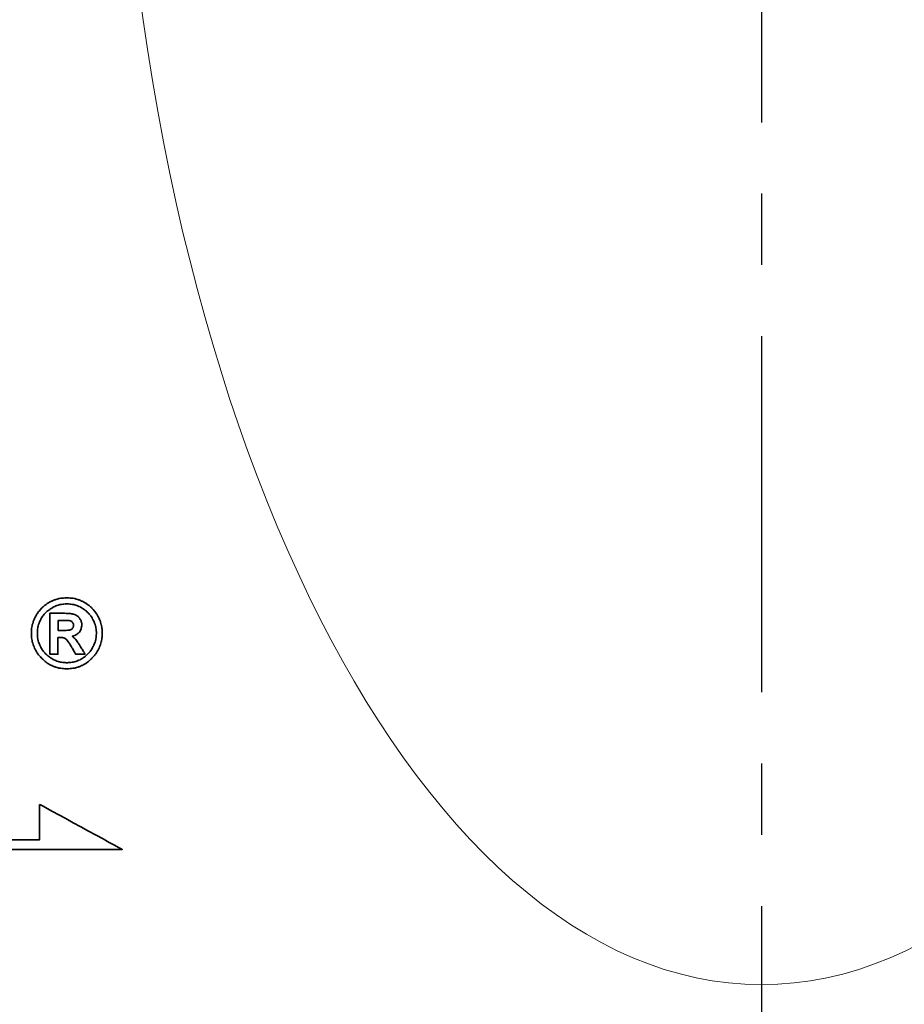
# Model space of a CAD drawing. Header units: millimetres. Extents: x -24 to 264, y 297 to 404.
# Tile 45 of 48: x 214.85 to 222.73, y 329.5 to 338.27. Entities that reach past the tile are written whole.
import ezdxf

# ---------------------------------------------------------------- set-up
doc = ezdxf.new("R2010")
doc.units = ezdxf.units.MM
doc.linetypes.add('CENTER', pattern=[10.16, 6.35, -1.27, 1.27, -1.27])
for name, color, linetype in [('CL', 1, 'CENTER'), ('DIM', 4, 'Continuous'), ('layer 1', 7, 'Continuous'), ('OUT', 3, 'Continuous')]:
    doc.layers.add(name, color=color, linetype=linetype)

# ---------------------------------------------------------------- blocks, each defined once
blk = doc.blocks.new('TBI MOTION logo(完整正式版)')
at = {"layer": 'layer 1', "color": 22, "lineweight": 35}
for points, knots in [([(81.20634, 4.98624), (81.20634, 4.98624), (81.18649, 5.32862), (81.18649, 5.32862), (81.18649, 5.32862), (81.18649, 5.32862), (81.13886, 5.66206), (81.13886, 5.66206), (81.13886, 5.66206), (81.13886, 5.66206), (81.04359, 5.97764), (81.04359, 5.97764), (81.04359, 5.97764), (81.04359, 5.97764), (80.91061, 6.29124), (80.91061, 6.29124), (80.91061, 6.29124), (80.91061, 6.29124), (80.75778, 6.58697), (80.75778, 6.58697), (80.75778, 6.58697), (80.75778, 6.58697), (80.5593, 6.85294), (80.5593, 6.85294), (80.5593, 6.85294), (80.5593, 6.85294), (80.33105, 7.1189), (80.33105, 7.1189), (80.33105, 7.1189), (80.33105, 7.1189), (80.09287, 7.33921), (80.09287, 7.33921), (80.09287, 7.33921), (80.09287, 7.33921), (79.815, 7.51982), (79.815, 7.51982), (79.815, 7.51982), (79.815, 7.51982), (79.51133, 7.69051), (79.51133, 7.69051), (79.51133, 7.69051), (79.51133, 7.69051), (79.19773, 7.8235), (79.19773, 7.8235), (79.19773, 7.8235), (79.19773, 7.8235), (78.88215, 7.91877), (78.88215, 7.91877), (78.88215, 7.91877), (78.88215, 7.91877), (78.54871, 7.95846), (78.54871, 7.95846), (78.54871, 7.95846), (78.54871, 7.95846), (78.21526, 7.98625), (78.21526, 7.98625), (78.21526, 7.98625), (78.21526, 7.98625), (77.87388, 7.95846), (77.87388, 7.95846), (77.87388, 7.95846), (77.87388, 7.95846), (77.54044, 7.91877), (77.54044, 7.91877), (77.54044, 7.91877), (77.54044, 7.91877), (77.22485, 7.8235), (77.22485, 7.8235), (77.22485, 7.8235), (77.22485, 7.8235), (76.91027, 7.69051), (76.91027, 7.69051), (76.91027, 7.69051), (76.91027, 7.69051), (76.6056, 7.51982), (76.6056, 7.51982), (76.6056, 7.51982), (76.6056, 7.51982), (76.32972, 7.33921), (76.32972, 7.33921), (76.32972, 7.33921), (76.32972, 7.33921), (76.09154, 7.1189), (76.09154, 7.1189), (76.09154, 7.1189), (76.09154, 7.1189), (75.86329, 6.85294), (75.86329, 6.85294), (75.86329, 6.85294), (75.86329, 6.85294), (75.66382, 6.58697), (75.66382, 6.58697), (75.66382, 6.58697), (75.66382, 6.58697), (75.51099, 6.29124), (75.51099, 6.29124), (75.51099, 6.29124), (75.51099, 6.29124), (75.37702, 5.97764), (75.37702, 5.97764), (75.37702, 5.97764), (75.37702, 5.97764), (75.28175, 5.66206), (75.28175, 5.66206), (75.28175, 5.66206), (75.28175, 5.66206), (75.23411, 5.32862), (75.23411, 5.32862), (75.23411, 5.32862), (75.23411, 5.32862), (75.21625, 4.98624), (75.21625, 4.98624), (75.21625, 4.98624), (75.21625, 4.98624), (75.23411, 4.6528), (75.23411, 4.6528), (75.23411, 4.6528), (75.23411, 4.6528), (75.28175, 4.32035), (75.28175, 4.32035), (75.28175, 4.32035), (75.28175, 4.32035), (75.37702, 3.99583), (75.37702, 3.99583), (75.37702, 3.99583), (75.37702, 3.99583), (75.51099, 3.68224), (75.51099, 3.68224), (75.51099, 3.68224), (75.51099, 3.68224), (75.66382, 3.38749), (75.66382, 3.38749), (75.66382, 3.38749), (75.66382, 3.38749), (75.86329, 3.10963), (75.86329, 3.10963), (75.86329, 3.10963), (75.86329, 3.10963), (76.09154, 2.87145), (76.09154, 2.87145), (76.09154, 2.87145), (76.09154, 2.87145), (76.32972, 2.6432), (76.32972, 2.6432), (76.32972, 2.6432), (76.32972, 2.6432), (76.6056, 2.43381), (76.6056, 2.43381), (76.6056, 2.43381), (76.6056, 2.43381), (76.91027, 2.27205), (76.91027, 2.27205), (76.91027, 2.27205), (76.91027, 2.27205), (77.22485, 2.13906), (77.22485, 2.13906), (77.22485, 2.13906), (77.22485, 2.13906), (77.54044, 2.0438), (77.54044, 2.0438), (77.54044, 2.0438), (77.54044, 2.0438), (77.87388, 1.99616), (77.87388, 1.99616), (77.87388, 1.99616), (77.87388, 1.99616), (78.21526, 1.97631), (78.21526, 1.97631), (78.21526, 1.97631), (78.21526, 1.97631), (78.54871, 1.99616), (78.54871, 1.99616), (78.54871, 1.99616), (78.54871, 1.99616), (78.88215, 2.0438), (78.88215, 2.0438), (78.88215, 2.0438), (78.88215, 2.0438), (79.19773, 2.13906), (79.19773, 2.13906), (79.19773, 2.13906), (79.19773, 2.13906), (79.51133, 2.27205), (79.51133, 2.27205), (79.51133, 2.27205), (79.51133, 2.27205), (79.815, 2.43381), (79.815, 2.43381), (79.815, 2.43381), (79.815, 2.43381), (80.09287, 2.6432), (80.09287, 2.6432), (80.09287, 2.6432), (80.09287, 2.6432), (80.33105, 2.87145), (80.33105, 2.87145), (80.33105, 2.87145), (80.33105, 2.87145), (80.5593, 3.10963), (80.5593, 3.10963), (80.5593, 3.10963), (80.5593, 3.10963), (80.75778, 3.38749), (80.75778, 3.38749), (80.75778, 3.38749), (80.75778, 3.38749), (80.91061, 3.68224), (80.91061, 3.68224), (80.91061, 3.68224), (80.91061, 3.68224), (81.04359, 3.99583), (81.04359, 3.99583), (81.04359, 3.99583), (81.04359, 3.99583), (81.13886, 4.32035), (81.13886, 4.32035), (81.13886, 4.32035), (81.13886, 4.32035), (81.18649, 4.6528), (81.18649, 4.6528), (81.18649, 4.6528), (81.18649, 4.6528), (81.20634, 4.98624), (81.20634, 4.98624)], [0, 0, 0, 0, 0.01785714, 0.01785714, 0.01785714, 0.01785715, 0.03571429, 0.03571429, 0.03571429, 0.0357143, 0.05357143, 0.05357143, 0.05357143, 0.05357144, 0.07142857, 0.07142857, 0.07142857, 0.07142858, 0.08928571, 0.08928571, 0.08928571, 0.08928572, 0.10714286, 0.10714286, 0.10714286, 0.10714287, 0.125, 0.125, 0.125, 0.12500001, 0.14285714, 0.14285714, 0.14285714, 0.14285715, 0.16071429, 0.16071429, 0.16071429, 0.1607143, 0.17857143, 0.17857143, 0.17857143, 0.17857144, 0.19642857, 0.19642857, 0.19642857, 0.19642858, 0.21428571, 0.21428571, 0.21428571, 0.21428572, 0.23214286, 0.23214286, 0.23214286, 0.23214287, 0.25, 0.25, 0.25, 0.25000001, 0.26785714, 0.26785714, 0.26785714, 0.26785715, 0.28571429, 0.28571429, 0.28571429, 0.2857143, 0.30357143, 0.30357143, 0.30357143, 0.30357144, 0.32142857, 0.32142857, 0.32142857, 0.32142858, 0.33928571, 0.33928571, 0.33928571, 0.33928572, 0.35714286, 0.35714286, 0.35714286, 0.35714287, 0.375, 0.375, 0.375, 0.37500001, 0.39285714, 0.39285714, 0.39285714, 0.39285715, 0.41071429, 0.41071429, 0.41071429, 0.4107143, 0.42857143, 0.42857143, 0.42857143, 0.42857144, 0.44642857, 0.44642857, 0.44642857, 0.44642858, 0.46428571, 0.46428571, 0.46428571, 0.46428572, 0.48214286, 0.48214286, 0.48214286, 0.48214287, 0.5, 0.5, 0.5, 0.50000001, 0.51785714, 0.51785714, 0.51785714, 0.51785715, 0.53571429, 0.53571429, 0.53571429, 0.5357143, 0.55357143, 0.55357143, 0.55357143, 0.55357144, 0.57142857, 0.57142857, 0.57142857, 0.57142858, 0.58928571, 0.58928571, 0.58928571, 0.58928572, 0.60714286, 0.60714286, 0.60714286, 0.60714287, 0.625, 0.625, 0.625, 0.62500001, 0.64285714, 0.64285714, 0.64285714, 0.64285715, 0.66071429, 0.66071429, 0.66071429, 0.6607143, 0.67857143, 0.67857143, 0.67857143, 0.67857144, 0.69642857, 0.69642857, 0.69642857, 0.69642858, 0.71428571, 0.71428571, 0.71428571, 0.71428572, 0.73214286, 0.73214286, 0.73214286, 0.73214287, 0.75, 0.75, 0.75, 0.75000001, 0.76785714, 0.76785714, 0.76785714, 0.76785715, 0.78571429, 0.78571429, 0.78571429, 0.7857143, 0.80357143, 0.80357143, 0.80357143, 0.80357144, 0.82142857, 0.82142857, 0.82142857, 0.82142858, 0.83928571, 0.83928571, 0.83928571, 0.83928572, 0.85714286, 0.85714286, 0.85714286, 0.85714287, 0.875, 0.875, 0.875, 0.87500001, 0.89285714, 0.89285714, 0.89285714, 0.89285715, 0.91071429, 0.91071429, 0.91071429, 0.9107143, 0.92857143, 0.92857143, 0.92857143, 0.92857144, 0.94642857, 0.94642857, 0.94642857, 0.94642858, 0.96428571, 0.96428571, 0.96428571, 0.96428572, 0.98214286, 0.98214286, 0.98214286, 0.98214287, 1, 1, 1, 1]), ([(80.71014, 4.98624), (80.71014, 4.98624), (80.69129, 5.29091), (80.69129, 5.29091), (80.69129, 5.29091), (80.69129, 5.29091), (80.64464, 5.57672), (80.64464, 5.57672), (80.64464, 5.57672), (80.64464, 5.57672), (80.54937, 5.87245), (80.54937, 5.87245), (80.54937, 5.87245), (80.54937, 5.87245), (80.41639, 6.14833), (80.41639, 6.14833), (80.41639, 6.14833), (80.41639, 6.14833), (80.27349, 6.41429), (80.27349, 6.41429), (80.27349, 6.41429), (80.27349, 6.41429), (80.08295, 6.64255), (80.08295, 6.64255), (80.08295, 6.64255), (80.08295, 6.64255), (79.86264, 6.84301), (79.86264, 6.84301), (79.86264, 6.84301), (79.86264, 6.84301), (79.63439, 7.03355), (79.63439, 7.03355), (79.63439, 7.03355), (79.63439, 7.03355), (79.37835, 7.1963), (79.37835, 7.1963), (79.37835, 7.1963), (79.37835, 7.1963), (79.10246, 7.30944), (79.10246, 7.30944), (79.10246, 7.30944), (79.10246, 7.30944), (78.81665, 7.40471), (78.81665, 7.40471), (78.81665, 7.40471), (78.81665, 7.40471), (78.511, 7.45234), (78.511, 7.45234), (78.511, 7.45234), (78.511, 7.45234), (78.21526, 7.47219), (78.21526, 7.47219), (78.21526, 7.47219), (78.21526, 7.47219), (77.9106, 7.45234), (77.9106, 7.45234), (77.9106, 7.45234), (77.9106, 7.45234), (77.61685, 7.40471), (77.61685, 7.40471), (77.61685, 7.40471), (77.61685, 7.40471), (77.32012, 7.30944), (77.32012, 7.30944), (77.32012, 7.30944), (77.32012, 7.30944), (77.06309, 7.1963), (77.06309, 7.1963), (77.06309, 7.1963), (77.06309, 7.1963), (76.80606, 7.03355), (76.80606, 7.03355), (76.80606, 7.03355), (76.80606, 7.03355), (76.55797, 6.84301), (76.55797, 6.84301), (76.55797, 6.84301), (76.55797, 6.84301), (76.34063, 6.64255), (76.34063, 6.64255), (76.34063, 6.64255), (76.34063, 6.64255), (76.1491, 6.41429), (76.1491, 6.41429), (76.1491, 6.41429), (76.1491, 6.41429), (76.0062, 6.14833), (76.0062, 6.14833), (76.0062, 6.14833), (76.0062, 6.14833), (75.88314, 5.87245), (75.88314, 5.87245), (75.88314, 5.87245), (75.88314, 5.87245), (75.77794, 5.57672), (75.77794, 5.57672), (75.77794, 5.57672), (75.77794, 5.57672), (75.73924, 5.29091), (75.73924, 5.29091), (75.73924, 5.29091), (75.73924, 5.29091), (75.72039, 4.98624), (75.72039, 4.98624), (75.72039, 4.98624), (75.72039, 4.98624), (75.73924, 4.67165), (75.73924, 4.67165), (75.73924, 4.67165), (75.73924, 4.67165), (75.77794, 4.37791), (75.77794, 4.37791), (75.77794, 4.37791), (75.77794, 4.37791), (75.88314, 4.10102), (75.88314, 4.10102), (75.88314, 4.10102), (75.88314, 4.10102), (76.0062, 3.83407), (76.0062, 3.83407), (76.0062, 3.83407), (76.0062, 3.83407), (76.15902, 3.56811), (76.15902, 3.56811), (76.15902, 3.56811), (76.15902, 3.56811), (76.34063, 3.32001), (76.34063, 3.32001), (76.34063, 3.32001), (76.34063, 3.32001), (76.55797, 3.11955), (76.55797, 3.11955), (76.55797, 3.11955), (76.55797, 3.11955), (76.80606, 2.92901), (76.80606, 2.92901), (76.80606, 2.92901), (76.80606, 2.92901), (77.06309, 2.76725), (77.06309, 2.76725), (77.06309, 2.76725), (77.06309, 2.76725), (77.32012, 2.65412), (77.32012, 2.65412), (77.32012, 2.65412), (77.32012, 2.65412), (77.61685, 2.55786), (77.61685, 2.55786), (77.61685, 2.55786), (77.61685, 2.55786), (77.9106, 2.51022), (77.9106, 2.51022), (77.9106, 2.51022), (77.9106, 2.51022), (78.21526, 2.49137), (78.21526, 2.49137), (78.21526, 2.49137), (78.21526, 2.49137), (78.511, 2.51022), (78.511, 2.51022), (78.511, 2.51022), (78.511, 2.51022), (78.81665, 2.55786), (78.81665, 2.55786), (78.81665, 2.55786), (78.81665, 2.55786), (79.10246, 2.65412), (79.10246, 2.65412), (79.10246, 2.65412), (79.10246, 2.65412), (79.37835, 2.76725), (79.37835, 2.76725), (79.37835, 2.76725), (79.37835, 2.76725), (79.63439, 2.92901), (79.63439, 2.92901), (79.63439, 2.92901), (79.63439, 2.92901), (79.86264, 3.11955), (79.86264, 3.11955), (79.86264, 3.11955), (79.86264, 3.11955), (80.08295, 3.32001), (80.08295, 3.32001), (80.08295, 3.32001), (80.08295, 3.32001), (80.26356, 3.56811), (80.26356, 3.56811), (80.26356, 3.56811), (80.26356, 3.56811), (80.41639, 3.83407), (80.41639, 3.83407), (80.41639, 3.83407), (80.41639, 3.83407), (80.54937, 4.10102), (80.54937, 4.10102), (80.54937, 4.10102), (80.54937, 4.10102), (80.64464, 4.37791), (80.64464, 4.37791), (80.64464, 4.37791), (80.64464, 4.37791), (80.69129, 4.67165), (80.69129, 4.67165), (80.69129, 4.67165), (80.69129, 4.67165), (80.71014, 4.98624), (80.71014, 4.98624)], [0, 0, 0, 0, 0.01923077, 0.01923077, 0.01923077, 0.01923078, 0.03846154, 0.03846154, 0.03846154, 0.03846155, 0.05769231, 0.05769231, 0.05769231, 0.05769232, 0.07692308, 0.07692308, 0.07692308, 0.07692309, 0.09615385, 0.09615385, 0.09615385, 0.09615386, 0.11538462, 0.11538462, 0.11538462, 0.11538463, 0.13461538, 0.13461538, 0.13461538, 0.13461539, 0.15384615, 0.15384615, 0.15384615, 0.15384616, 0.17307692, 0.17307692, 0.17307692, 0.17307693, 0.19230769, 0.19230769, 0.19230769, 0.1923077, 0.21153846, 0.21153846, 0.21153846, 0.21153847, 0.23076923, 0.23076923, 0.23076923, 0.23076924, 0.25, 0.25, 0.25, 0.25000001, 0.26923077, 0.26923077, 0.26923077, 0.26923078, 0.28846154, 0.28846154, 0.28846154, 0.28846155, 0.30769231, 0.30769231, 0.30769231, 0.30769232, 0.32692308, 0.32692308, 0.32692308, 0.32692309, 0.34615385, 0.34615385, 0.34615385, 0.34615386, 0.36538462, 0.36538462, 0.36538462, 0.36538463, 0.38461538, 0.38461538, 0.38461538, 0.38461539, 0.40384615, 0.40384615, 0.40384615, 0.40384616, 0.42307692, 0.42307692, 0.42307692, 0.42307693, 0.44230769, 0.44230769, 0.44230769, 0.4423077, 0.46153846, 0.46153846, 0.46153846, 0.46153847, 0.48076923, 0.48076923, 0.48076923, 0.48076924, 0.5, 0.5, 0.5, 0.50000001, 0.51923077, 0.51923077, 0.51923077, 0.51923078, 0.53846154, 0.53846154, 0.53846154, 0.53846155, 0.55769231, 0.55769231, 0.55769231, 0.55769232, 0.57692308, 0.57692308, 0.57692308, 0.57692309, 0.59615385, 0.59615385, 0.59615385, 0.59615386, 0.61538462, 0.61538462, 0.61538462, 0.61538463, 0.63461538, 0.63461538, 0.63461538, 0.63461539, 0.65384615, 0.65384615, 0.65384615, 0.65384616, 0.67307692, 0.67307692, 0.67307692, 0.67307693, 0.69230769, 0.69230769, 0.69230769, 0.6923077, 0.71153846, 0.71153846, 0.71153846, 0.71153847, 0.73076923, 0.73076923, 0.73076923, 0.73076924, 0.75, 0.75, 0.75, 0.75000001, 0.76923077, 0.76923077, 0.76923077, 0.76923078, 0.78846154, 0.78846154, 0.78846154, 0.78846155, 0.80769231, 0.80769231, 0.80769231, 0.80769232, 0.82692308, 0.82692308, 0.82692308, 0.82692309, 0.84615385, 0.84615385, 0.84615385, 0.84615386, 0.86538462, 0.86538462, 0.86538462, 0.86538463, 0.88461538, 0.88461538, 0.88461538, 0.88461539, 0.90384615, 0.90384615, 0.90384615, 0.90384616, 0.92307692, 0.92307692, 0.92307692, 0.92307693, 0.94230769, 0.94230769, 0.94230769, 0.9423077, 0.96153846, 0.96153846, 0.96153846, 0.96153847, 0.98076923, 0.98076923, 0.98076923, 0.98076924, 1, 1, 1, 1]), ([(76.78721, 3.2823), (76.78721, 3.2823), (76.78721, 3.32001), (76.78721, 3.32001), (76.78721, 3.32001), (76.78721, 3.32001), (76.78721, 3.42422), (76.78721, 3.42422), (76.78721, 3.42422), (76.78721, 3.42422), (76.78721, 3.59689), (76.78721, 3.59689), (76.78721, 3.59689), (76.78721, 3.59689), (76.78721, 3.80529), (76.78721, 3.80529), (76.78721, 3.80529), (76.78721, 3.80529), (76.78721, 4.0524), (76.78721, 4.0524), (76.78721, 4.0524), (76.78721, 4.0524), (76.78721, 4.32035), (76.78721, 4.32035), (76.78721, 4.32035), (76.78721, 4.32035), (76.78721, 4.92868), (76.78721, 4.92868), (76.78721, 4.92868), (76.78721, 4.92868), (76.78721, 5.53801), (76.78721, 5.53801), (76.78721, 5.53801), (76.78721, 5.53801), (76.78721, 5.82482), (76.78721, 5.82482), (76.78721, 5.82482), (76.78721, 5.82482), (76.78721, 6.07291), (76.78721, 6.07291), (76.78721, 6.07291), (76.78721, 6.07291), (76.78721, 6.30017), (76.78721, 6.30017), (76.78721, 6.30017), (76.78721, 6.30017), (76.78721, 6.45399), (76.78721, 6.45399), (76.78721, 6.45399), (76.78721, 6.45399), (76.78721, 6.5572), (76.78721, 6.5572), (76.78721, 6.5572), (76.78721, 6.5572), (76.78721, 6.59689), (76.78721, 6.59689), (76.78721, 6.59689), (76.78721, 6.59689), (76.78721, 6.67232), (76.78721, 6.67232), (76.78721, 6.67232), (76.78721, 6.67232), (76.8537, 6.67232), (76.8537, 6.67232), (76.8537, 6.67232), (76.8537, 6.67232), (76.87355, 6.67232), (76.87355, 6.67232), (76.87355, 6.67232), (76.87355, 6.67232), (76.91027, 6.67232), (76.91027, 6.67232), (76.91027, 6.67232), (76.91027, 6.67232), (77.04424, 6.67232), (77.04424, 6.67232), (77.04424, 6.67232), (77.04424, 6.67232), (77.22485, 6.67232), (77.22485, 6.67232), (77.22485, 6.67232), (77.22485, 6.67232), (77.43524, 6.67232), (77.43524, 6.67232), (77.43524, 6.67232), (77.43524, 6.67232), (77.65357, 6.67232), (77.65357, 6.67232), (77.65357, 6.67232), (77.65357, 6.67232), (77.82625, 6.67232), (77.82625, 6.67232), (77.82625, 6.67232), (77.82625, 6.67232), (77.94037, 6.67232), (77.94037, 6.67232), (77.94037, 6.67232), (77.94037, 6.67232), (77.97709, 6.67232), (77.97709, 6.67232), (77.97709, 6.67232), (77.97709, 6.67232), (77.99694, 6.67232), (77.99694, 6.67232), (77.99694, 6.67232), (77.99694, 6.67232), (78.00686, 6.67232), (78.00686, 6.67232), (78.00686, 6.67232), (78.00686, 6.67232), (78.28275, 6.6624), (78.28275, 6.6624), (78.28275, 6.6624), (78.28275, 6.6624), (78.50107, 6.64255), (78.50107, 6.64255), (78.50107, 6.64255), (78.50107, 6.64255), (78.511, 6.64255), (78.511, 6.64255), (78.511, 6.64255), (78.511, 6.64255), (78.70154, 6.61476), (78.70154, 6.61476), (78.70154, 6.61476), (78.70154, 6.61476), (78.70154, 6.60483), (78.70154, 6.60483), (78.70154, 6.60483), (78.70154, 6.60483), (78.86429, 6.56713), (78.86429, 6.56713), (78.86429, 6.56713), (78.86429, 6.56713), (78.87223, 6.56713), (78.87223, 6.56713), (78.87223, 6.56713), (78.87223, 6.56713), (78.99727, 6.51056), (78.99727, 6.51056), (78.99727, 6.51056), (78.99727, 6.51056), (79.00719, 6.51056), (79.00719, 6.51056), (79.00719, 6.51056), (79.00719, 6.51056), (79.00719, 6.50162), (79.00719, 6.50162), (79.00719, 6.50162), (79.00719, 6.50162), (79.1104, 6.43415), (79.1104, 6.43415), (79.1104, 6.43415), (79.1104, 6.43415), (79.12132, 6.43415), (79.12132, 6.43415), (79.12132, 6.43415), (79.12132, 6.43415), (79.22552, 6.34781), (79.22552, 6.34781), (79.22552, 6.34781), (79.22552, 6.34781), (79.23544, 6.33888), (79.23544, 6.33888), (79.23544, 6.33888), (79.23544, 6.33888), (79.23544, 6.32895), (79.23544, 6.32895), (79.23544, 6.32895), (79.23544, 6.32895), (79.31087, 6.21483), (79.31087, 6.21483), (79.31087, 6.21483), (79.31087, 6.21483), (79.38629, 6.1007), (79.38629, 6.1007), (79.38629, 6.1007), (79.38629, 6.1007), (79.3972, 6.1007), (79.3972, 6.1007), (79.3972, 6.1007), (79.3972, 6.1007), (79.3972, 6.09078), (79.3972, 6.09078), (79.3972, 6.09078), (79.3972, 6.09078), (79.43392, 5.97764), (79.43392, 5.97764), (79.43392, 5.97764), (79.43392, 5.97764), (79.43392, 5.96772), (79.43392, 5.96772), (79.43392, 5.96772), (79.43392, 5.96772), (79.47362, 5.83474), (79.47362, 5.83474), (79.47362, 5.83474), (79.47362, 5.83474), (79.48156, 5.82482), (79.48156, 5.82482), (79.48156, 5.82482), (79.48156, 5.82482), (79.48156, 5.69977), (79.48156, 5.69977), (79.48156, 5.69977), (79.48156, 5.69977), (79.48156, 5.69183), (79.48156, 5.69183), (79.48156, 5.69183), (79.48156, 5.69183), (79.4637, 5.51915), (79.4637, 5.51915), (79.4637, 5.51915), (79.4637, 5.51915), (79.4637, 5.51122), (79.4637, 5.51122), (79.4637, 5.51122), (79.4637, 5.51122), (79.45377, 5.51122), (79.45377, 5.51122), (79.45377, 5.51122), (79.45377, 5.51122), (79.41507, 5.34847), (79.41507, 5.34847), (79.41507, 5.34847), (79.41507, 5.34847), (79.41507, 5.33854), (79.41507, 5.33854), (79.41507, 5.33854), (79.41507, 5.33854), (79.41507, 5.32862), (79.41507, 5.32862), (79.41507, 5.32862), (79.41507, 5.32862), (79.33865, 5.16785), (79.33865, 5.16785), (79.33865, 5.16785), (79.33865, 5.16785), (79.33071, 5.15693), (79.33071, 5.15693), (79.33071, 5.15693), (79.33071, 5.15693), (79.2156, 5.02495), (79.2156, 5.02495), (79.2156, 5.02495), (79.2156, 5.02495), (79.20567, 5.01502), (79.20567, 5.01502), (79.20567, 5.01502), (79.20567, 5.01502), (79.05483, 4.89991), (79.05483, 4.89991), (79.05483, 4.89991), (79.05483, 4.89991), (79.04491, 4.89197), (79.04491, 4.89197), (79.04491, 4.89197), (79.04491, 4.89197), (78.89208, 4.7967), (78.89208, 4.7967), (78.89208, 4.7967), (78.89208, 4.7967), (78.88215, 4.7967), (78.88215, 4.7967), (78.88215, 4.7967), (78.88215, 4.7967), (78.69161, 4.73913), (78.69161, 4.73913), (78.69161, 4.73913), (78.69161, 4.73913), (78.68169, 4.73913), (78.68169, 4.73913), (78.68169, 4.73913), (78.68169, 4.73913), (78.68169, 4.72921), (78.68169, 4.72921), (78.68169, 4.72921), (78.68169, 4.72921), (78.78688, 4.63394), (78.78688, 4.63394), (78.78688, 4.63394), (78.78688, 4.63394), (78.902, 4.52875), (78.902, 4.52875), (78.902, 4.52875), (78.902, 4.52875), (78.91093, 4.52081), (78.91093, 4.52081), (78.91093, 4.52081), (78.91093, 4.52081), (79.02506, 4.36798), (79.02506, 4.36798), (79.02506, 4.36798), (79.02506, 4.36798), (79.1501, 4.1953), (79.1501, 4.1953), (79.1501, 4.1953), (79.1501, 4.1953), (79.1501, 4.18736), (79.1501, 4.18736), (79.1501, 4.18736), (79.1501, 4.18736), (79.29201, 3.96705), (79.29201, 3.96705), (79.29201, 3.96705), (79.29201, 3.96705), (79.31087, 3.93828), (79.31087, 3.93828), (79.31087, 3.93828), (79.31087, 3.93828), (79.32079, 3.93828), (79.32079, 3.93828), (79.32079, 3.93828), (79.32079, 3.93828), (79.3585, 3.87178), (79.3585, 3.87178), (79.3585, 3.87178), (79.3585, 3.87178), (79.50141, 3.64353), (79.50141, 3.64353), (79.50141, 3.64353), (79.50141, 3.64353), (79.51133, 3.64353), (79.51133, 3.64353), (79.51133, 3.64353), (79.51133, 3.64353), (79.64431, 3.41528), (79.64431, 3.41528), (79.64431, 3.41528), (79.64431, 3.41528), (79.68202, 3.3478), (79.68202, 3.3478), (79.68202, 3.3478), (79.68202, 3.3478), (79.70187, 3.31009), (79.70187, 3.31009), (79.70187, 3.31009), (79.70187, 3.31009), (79.7495, 3.2049), (79.7495, 3.2049), (79.7495, 3.2049), (79.7495, 3.2049), (79.64431, 3.2049), (79.64431, 3.2049), (79.64431, 3.2049), (79.64431, 3.2049), (79.62546, 3.2049), (79.62546, 3.2049), (79.62546, 3.2049), (79.62546, 3.2049), (79.53912, 3.2049), (79.53912, 3.2049), (79.53912, 3.2049), (79.53912, 3.2049), (79.31087, 3.2049), (79.31087, 3.2049), (79.31087, 3.2049), (79.31087, 3.2049), (79.08262, 3.2049), (79.08262, 3.2049), (79.08262, 3.2049), (79.08262, 3.2049), (79.00719, 3.2049), (79.00719, 3.2049), (79.00719, 3.2049), (79.00719, 3.2049), (78.98735, 3.2049), (78.98735, 3.2049), (78.98735, 3.2049), (78.98735, 3.2049), (78.94964, 3.2049), (78.94964, 3.2049), (78.94964, 3.2049), (78.94964, 3.2049), (78.92979, 3.24459), (78.92979, 3.24459), (78.92979, 3.24459), (78.92979, 3.24459), (78.91093, 3.2823), (78.91093, 3.2823), (78.91093, 3.2823), (78.91093, 3.2823), (78.91093, 3.29223), (78.91093, 3.29223), (78.91093, 3.29223), (78.91093, 3.29223), (78.89208, 3.3478), (78.89208, 3.3478), (78.89208, 3.3478), (78.89208, 3.3478), (78.78688, 3.52048), (78.78688, 3.52048), (78.78688, 3.52048), (78.78688, 3.52048), (78.69161, 3.7001), (78.69161, 3.7001), (78.69161, 3.7001), (78.69161, 3.7001), (78.6539, 3.7388), (78.6539, 3.7388), (78.6539, 3.7388), (78.6539, 3.7388), (78.64398, 3.74873), (78.64398, 3.74873), (78.64398, 3.74873), (78.64398, 3.74873), (78.64398, 3.75766), (78.64398, 3.75766), (78.64398, 3.75766), (78.64398, 3.75766), (78.63405, 3.78644), (78.63405, 3.78644), (78.63405, 3.78644), (78.63405, 3.78644), (78.48321, 4.04347), (78.48321, 4.04347), (78.48321, 4.04347), (78.48321, 4.04347), (78.33038, 4.2618), (78.33038, 4.2618), (78.33038, 4.2618), (78.33038, 4.2618), (78.20732, 4.43447), (78.20732, 4.43447), (78.20732, 4.43447), (78.20732, 4.43447), (78.09221, 4.52081), (78.09221, 4.52081), (78.09221, 4.52081), (78.09221, 4.52081), (78.02472, 4.56845), (78.02472, 4.56845), (78.02472, 4.56845), (78.02472, 4.56845), (77.9493, 4.60616), (77.9493, 4.60616), (77.9493, 4.60616), (77.9493, 4.60616), (77.8451, 4.61608), (77.8451, 4.61608), (77.8451, 4.61608), (77.8451, 4.61608), (77.71113, 4.61608), (77.71113, 4.61608), (77.71113, 4.61608), (77.71113, 4.61608), (77.69128, 4.61608), (77.69128, 4.61608), (77.69128, 4.61608), (77.69128, 4.61608), (77.67342, 4.61608), (77.67342, 4.61608), (77.67342, 4.61608), (77.67342, 4.61608), (77.5583, 4.61608), (77.5583, 4.61608), (77.5583, 4.61608), (77.5583, 4.61608), (77.46303, 4.61608), (77.46303, 4.61608), (77.46303, 4.61608), (77.46303, 4.61608), (77.46303, 4.54761), (77.46303, 4.54761), (77.46303, 4.54761), (77.46303, 4.54761), (77.46303, 4.47318), (77.46303, 4.47318), (77.46303, 4.47318), (77.46303, 4.47318), (77.46303, 4.24294), (77.46303, 4.24294), (77.46303, 4.24294), (77.46303, 4.24294), (77.46303, 3.99583), (77.46303, 3.99583), (77.46303, 3.99583), (77.46303, 3.99583), (77.46303, 3.72888), (77.46303, 3.72888), (77.46303, 3.72888), (77.46303, 3.72888), (77.46303, 3.51055), (77.46303, 3.51055), (77.46303, 3.51055), (77.46303, 3.51055), (77.46303, 3.42422), (77.46303, 3.42422), (77.46303, 3.42422), (77.46303, 3.42422), (77.46303, 3.35773), (77.46303, 3.35773), (77.46303, 3.35773), (77.46303, 3.35773), (77.46303, 3.30017), (77.46303, 3.30017), (77.46303, 3.30017), (77.46303, 3.30017), (77.46303, 3.2823), (77.46303, 3.2823), (77.46303, 3.2823), (77.46303, 3.2823), (77.46303, 3.2049), (77.46303, 3.2049), (77.46303, 3.2049), (77.46303, 3.2049), (77.39753, 3.2049), (77.39753, 3.2049), (77.39753, 3.2049), (77.39753, 3.2049), (77.37768, 3.2049), (77.37768, 3.2049), (77.37768, 3.2049), (77.37768, 3.2049), (77.32012, 3.2049), (77.32012, 3.2049), (77.32012, 3.2049), (77.32012, 3.2049), (77.12165, 3.2049), (77.12165, 3.2049), (77.12165, 3.2049), (77.12165, 3.2049), (76.94897, 3.2049), (76.94897, 3.2049), (76.94897, 3.2049), (76.94897, 3.2049), (76.8924, 3.2049), (76.8924, 3.2049), (76.8924, 3.2049), (76.8924, 3.2049), (76.8537, 3.2049), (76.8537, 3.2049), (76.8537, 3.2049), (76.8537, 3.2049), (76.78721, 3.2049), (76.78721, 3.2049), (76.78721, 3.2049), (76.78721, 3.2049), (76.78721, 3.2823), (76.78721, 3.2823)], [0, 0, 0, 0, 0.00740741, 0.00740741, 0.00740741, 0.00740742, 0.01481481, 0.01481481, 0.01481481, 0.01481482, 0.02222222, 0.02222222, 0.02222222, 0.02222223, 0.02962963, 0.02962963, 0.02962963, 0.02962964, 0.03703704, 0.03703704, 0.03703704, 0.03703705, 0.04444444, 0.04444444, 0.04444444, 0.04444445, 0.05185185, 0.05185185, 0.05185185, 0.05185186, 0.05925926, 0.05925926, 0.05925926, 0.05925927, 0.06666667, 0.06666667, 0.06666667, 0.06666668, 0.07407407, 0.07407407, 0.07407407, 0.07407408, 0.08148148, 0.08148148, 0.08148148, 0.08148149, 0.08888889, 0.08888889, 0.08888889, 0.0888889, 0.0962963, 0.0962963, 0.0962963, 0.09629631, 0.1037037, 0.1037037, 0.1037037, 0.10370371, 0.11111111, 0.11111111, 0.11111111, 0.11111112, 0.11851852, 0.11851852, 0.11851852, 0.11851853, 0.12592593, 0.12592593, 0.12592593, 0.12592594, 0.13333333, 0.13333333, 0.13333333, 0.13333334, 0.14074074, 0.14074074, 0.14074074, 0.14074075, 0.14814815, 0.14814815, 0.14814815, 0.14814816, 0.15555556, 0.15555556, 0.15555556, 0.15555557, 0.16296296, 0.16296296, 0.16296296, 0.16296297, 0.17037037, 0.17037037, 0.17037037, 0.17037038, 0.17777778, 0.17777778, 0.17777778, 0.17777779, 0.18518519, 0.18518519, 0.18518519, 0.1851852, 0.19259259, 0.19259259, 0.19259259, 0.1925926, 0.2, 0.2, 0.2, 0.20000001, 0.20740741, 0.20740741, 0.20740741, 0.20740742, 0.21481481, 0.21481481, 0.21481481, 0.21481482, 0.22222222, 0.22222222, 0.22222222, 0.22222223, 0.22962963, 0.22962963, 0.22962963, 0.22962964, 0.23703704, 0.23703704, 0.23703704, 0.23703705, 0.24444444, 0.24444444, 0.24444444, 0.24444445, 0.25185185, 0.25185185, 0.25185185, 0.25185186, 0.25925926, 0.25925926, 0.25925926, 0.25925927, 0.26666667, 0.26666667, 0.26666667, 0.26666668, 0.27407407, 0.27407407, 0.27407407, 0.27407408, 0.28148148, 0.28148148, 0.28148148, 0.28148149, 0.28888889, 0.28888889, 0.28888889, 0.2888889, 0.2962963, 0.2962963, 0.2962963, 0.29629631, 0.3037037, 0.3037037, 0.3037037, 0.30370371, 0.31111111, 0.31111111, 0.31111111, 0.31111112, 0.31851852, 0.31851852, 0.31851852, 0.31851853, 0.32592593, 0.32592593, 0.32592593, 0.32592594, 0.33333333, 0.33333333, 0.33333333, 0.33333334, 0.34074074, 0.34074074, 0.34074074, 0.34074075, 0.34814815, 0.34814815, 0.34814815, 0.34814816, 0.35555556, 0.35555556, 0.35555556, 0.35555557, 0.36296296, 0.36296296, 0.36296296, 0.36296297, 0.37037037, 0.37037037, 0.37037037, 0.37037038, 0.37777778, 0.37777778, 0.37777778, 0.37777779, 0.38518519, 0.38518519, 0.38518519, 0.3851852, 0.39259259, 0.39259259, 0.39259259, 0.3925926, 0.4, 0.4, 0.4, 0.40000001, 0.40740741, 0.40740741, 0.40740741, 0.40740742, 0.41481481, 0.41481481, 0.41481481, 0.41481482, 0.42222222, 0.42222222, 0.42222222, 0.42222223, 0.42962963, 0.42962963, 0.42962963, 0.42962964, 0.43703704, 0.43703704, 0.43703704, 0.43703705, 0.44444444, 0.44444444, 0.44444444, 0.44444445, 0.45185185, 0.45185185, 0.45185185, 0.45185186, 0.45925926, 0.45925926, 0.45925926, 0.45925927, 0.46666667, 0.46666667, 0.46666667, 0.46666668, 0.47407407, 0.47407407, 0.47407407, 0.47407408, 0.48148148, 0.48148148, 0.48148148, 0.48148149, 0.48888889, 0.48888889, 0.48888889, 0.4888889, 0.4962963, 0.4962963, 0.4962963, 0.49629631, 0.5037037, 0.5037037, 0.5037037, 0.50370371, 0.51111111, 0.51111111, 0.51111111, 0.51111112, 0.51851852, 0.51851852, 0.51851852, 0.51851853, 0.52592593, 0.52592593, 0.52592593, 0.52592594, 0.53333333, 0.53333333, 0.53333333, 0.53333334, 0.54074074, 0.54074074, 0.54074074, 0.54074075, 0.54814815, 0.54814815, 0.54814815, 0.54814816, 0.55555556, 0.55555556, 0.55555556, 0.55555557, 0.56296296, 0.56296296, 0.56296296, 0.56296297, 0.57037037, 0.57037037, 0.57037037, 0.57037038, 0.57777778, 0.57777778, 0.57777778, 0.57777779, 0.58518519, 0.58518519, 0.58518519, 0.5851852, 0.59259259, 0.59259259, 0.59259259, 0.5925926, 0.6, 0.6, 0.6, 0.60000001, 0.60740741, 0.60740741, 0.60740741, 0.60740742, 0.61481481, 0.61481481, 0.61481481, 0.61481482, 0.62222222, 0.62222222, 0.62222222, 0.62222223, 0.62962963, 0.62962963, 0.62962963, 0.62962964, 0.63703704, 0.63703704, 0.63703704, 0.63703705, 0.64444444, 0.64444444, 0.64444444, 0.64444445, 0.65185185, 0.65185185, 0.65185185, 0.65185186, 0.65925926, 0.65925926, 0.65925926, 0.65925927, 0.66666667, 0.66666667, 0.66666667, 0.66666668, 0.67407407, 0.67407407, 0.67407407, 0.67407408, 0.68148148, 0.68148148, 0.68148148, 0.68148149, 0.68888889, 0.68888889, 0.68888889, 0.6888889, 0.6962963, 0.6962963, 0.6962963, 0.69629631, 0.7037037, 0.7037037, 0.7037037, 0.70370371, 0.71111111, 0.71111111, 0.71111111, 0.71111112, 0.71851852, 0.71851852, 0.71851852, 0.71851853, 0.72592593, 0.72592593, 0.72592593, 0.72592594, 0.73333333, 0.73333333, 0.73333333, 0.73333334, 0.74074074, 0.74074074, 0.74074074, 0.74074075, 0.74814815, 0.74814815, 0.74814815, 0.74814816, 0.75555556, 0.75555556, 0.75555556, 0.75555557, 0.76296296, 0.76296296, 0.76296296, 0.76296297, 0.77037037, 0.77037037, 0.77037037, 0.77037038, 0.77777778, 0.77777778, 0.77777778, 0.77777779, 0.78518519, 0.78518519, 0.78518519, 0.7851852, 0.79259259, 0.79259259, 0.79259259, 0.7925926, 0.8, 0.8, 0.8, 0.80000001, 0.80740741, 0.80740741, 0.80740741, 0.80740742, 0.81481481, 0.81481481, 0.81481481, 0.81481482, 0.82222222, 0.82222222, 0.82222222, 0.82222223, 0.82962963, 0.82962963, 0.82962963, 0.82962964, 0.83703704, 0.83703704, 0.83703704, 0.83703705, 0.84444444, 0.84444444, 0.84444444, 0.84444445, 0.85185185, 0.85185185, 0.85185185, 0.85185186, 0.85925926, 0.85925926, 0.85925926, 0.85925927, 0.86666667, 0.86666667, 0.86666667, 0.86666668, 0.87407407, 0.87407407, 0.87407407, 0.87407408, 0.88148148, 0.88148148, 0.88148148, 0.88148149, 0.88888889, 0.88888889, 0.88888889, 0.8888889, 0.8962963, 0.8962963, 0.8962963, 0.89629631, 0.9037037, 0.9037037, 0.9037037, 0.90370371, 0.91111111, 0.91111111, 0.91111111, 0.91111112, 0.91851852, 0.91851852, 0.91851852, 0.91851853, 0.92592593, 0.92592593, 0.92592593, 0.92592594, 0.93333333, 0.93333333, 0.93333333, 0.93333334, 0.94074074, 0.94074074, 0.94074074, 0.94074075, 0.94814815, 0.94814815, 0.94814815, 0.94814816, 0.95555556, 0.95555556, 0.95555556, 0.95555557, 0.96296296, 0.96296296, 0.96296296, 0.96296297, 0.97037037, 0.97037037, 0.97037037, 0.97037038, 0.97777778, 0.97777778, 0.97777778, 0.97777779, 0.98518519, 0.98518519, 0.98518519, 0.9851852, 0.99259259, 0.99259259, 0.99259259, 0.9925926, 1, 1, 1, 1]), ([(77.48288, 6.07291), (77.48288, 6.07291), (77.48288, 5.99551), (77.48288, 5.99551), (77.48288, 5.99551), (77.48288, 5.99551), (77.48288, 5.82482), (77.48288, 5.82482), (77.48288, 5.82482), (77.48288, 5.82482), (77.48288, 5.63328), (77.48288, 5.63328), (77.48288, 5.63328), (77.48288, 5.63328), (77.48288, 5.46358), (77.48288, 5.46358), (77.48288, 5.46358), (77.48288, 5.46358), (77.48288, 5.29091), (77.48288, 5.29091), (77.48288, 5.29091), (77.48288, 5.29091), (77.48288, 5.21449), (77.48288, 5.21449), (77.48288, 5.21449), (77.48288, 5.21449), (77.50074, 5.21449), (77.50074, 5.21449), (77.50074, 5.21449), (77.50074, 5.21449), (77.71113, 5.21449), (77.71113, 5.21449), (77.71113, 5.21449), (77.71113, 5.21449), (77.94037, 5.21449), (77.94037, 5.21449), (77.94037, 5.21449), (77.94037, 5.21449), (78.01579, 5.21449), (78.01579, 5.21449), (78.01579, 5.21449), (78.01579, 5.21449), (78.03465, 5.21449), (78.03465, 5.21449), (78.03465, 5.21449), (78.03465, 5.21449), (78.2629, 5.23335), (78.2629, 5.23335), (78.2629, 5.23335), (78.2629, 5.23335), (78.42565, 5.24327), (78.42565, 5.24327), (78.42565, 5.24327), (78.42565, 5.24327), (78.54871, 5.28098), (78.54871, 5.28098), (78.54871, 5.28098), (78.54871, 5.28098), (78.62611, 5.32862), (78.62611, 5.32862), (78.62611, 5.32862), (78.62611, 5.32862), (78.69161, 5.40503), (78.69161, 5.40503), (78.69161, 5.40503), (78.69161, 5.40503), (78.73925, 5.48145), (78.73925, 5.48145), (78.73925, 5.48145), (78.73925, 5.48145), (78.77696, 5.55885), (78.77696, 5.55885), (78.77696, 5.55885), (78.77696, 5.55885), (78.77696, 5.65214), (78.77696, 5.65214), (78.77696, 5.65214), (78.77696, 5.65214), (78.76902, 5.76726), (78.76902, 5.76726), (78.76902, 5.76726), (78.76902, 5.76726), (78.71146, 5.87245), (78.71146, 5.87245), (78.71146, 5.87245), (78.71146, 5.87245), (78.62611, 5.96772), (78.62611, 5.96772), (78.62611, 5.96772), (78.62611, 5.96772), (78.511, 6.02528), (78.511, 6.02528), (78.511, 6.02528), (78.511, 6.02528), (78.44451, 6.05306), (78.44451, 6.05306), (78.44451, 6.05306), (78.44451, 6.05306), (78.32046, 6.06299), (78.32046, 6.06299), (78.32046, 6.06299), (78.32046, 6.06299), (78.18748, 6.07291), (78.18748, 6.07291), (78.18748, 6.07291), (78.18748, 6.07291), (77.99694, 6.07291), (77.99694, 6.07291), (77.99694, 6.07291), (77.99694, 6.07291), (77.97709, 6.07291), (77.97709, 6.07291), (77.97709, 6.07291), (77.97709, 6.07291), (77.90167, 6.07291), (77.90167, 6.07291), (77.90167, 6.07291), (77.90167, 6.07291), (77.69128, 6.07291), (77.69128, 6.07291), (77.69128, 6.07291), (77.69128, 6.07291), (77.50074, 6.07291), (77.50074, 6.07291), (77.50074, 6.07291), (77.50074, 6.07291), (77.48288, 6.07291), (77.48288, 6.07291)], [0, 0, 0, 0, 0.03125, 0.03125, 0.03125, 0.03125001, 0.0625, 0.0625, 0.0625, 0.06250001, 0.09375, 0.09375, 0.09375, 0.09375001, 0.125, 0.125, 0.125, 0.12500001, 0.15625, 0.15625, 0.15625, 0.15625001, 0.1875, 0.1875, 0.1875, 0.18750001, 0.21875, 0.21875, 0.21875, 0.21875001, 0.25, 0.25, 0.25, 0.25000001, 0.28125, 0.28125, 0.28125, 0.28125001, 0.3125, 0.3125, 0.3125, 0.31250001, 0.34375, 0.34375, 0.34375, 0.34375001, 0.375, 0.375, 0.375, 0.37500001, 0.40625, 0.40625, 0.40625, 0.40625001, 0.4375, 0.4375, 0.4375, 0.43750001, 0.46875, 0.46875, 0.46875, 0.46875001, 0.5, 0.5, 0.5, 0.50000001, 0.53125, 0.53125, 0.53125, 0.53125001, 0.5625, 0.5625, 0.5625, 0.56250001, 0.59375, 0.59375, 0.59375, 0.59375001, 0.625, 0.625, 0.625, 0.62500001, 0.65625, 0.65625, 0.65625, 0.65625001, 0.6875, 0.6875, 0.6875, 0.68750001, 0.71875, 0.71875, 0.71875, 0.71875001, 0.75, 0.75, 0.75, 0.75000001, 0.78125, 0.78125, 0.78125, 0.78125001, 0.8125, 0.8125, 0.8125, 0.81250001, 0.84375, 0.84375, 0.84375, 0.84375001, 0.875, 0.875, 0.875, 0.87500001, 0.90625, 0.90625, 0.90625, 0.90625001, 0.9375, 0.9375, 0.9375, 0.93750001, 0.96875, 0.96875, 0.96875, 0.96875001, 1, 1, 1, 1]), ([(75.90875, -9.47875), (75.90875, -9.47875), (75.90875, -12.28625), (75.90875, -12.28625), (75.90875, -12.28625), (75.90875, -12.28625), (75.90875, -12.47875), (75.90875, -12.47875), (75.90875, -12.47875), (75.90875, -12.47875), (75.71625, -12.47875), (75.71625, -12.47875), (75.71625, -12.47875), (75.71625, -12.47875), (-88.32875, -12.47875), (-88.32875, -12.47875), (-88.32875, -12.47875), (-88.32875, -12.47875), (-88.32875, -13.29375), (-88.32875, -13.29375), (-88.32875, -13.29375), (-88.32875, -13.29375), (82.89125, -13.29375), (82.89125, -13.29375), (82.89125, -13.29375), (82.89125, -13.29375), (75.90875, -9.47875), (75.90875, -9.47875)], [0, 0, 0, 0, 0.14285714, 0.14285714, 0.14285714, 0.14285715, 0.28571429, 0.28571429, 0.28571429, 0.2857143, 0.42857143, 0.42857143, 0.42857143, 0.42857144, 0.57142857, 0.57142857, 0.57142857, 0.57142858, 0.71428571, 0.71428571, 0.71428571, 0.71428572, 0.85714286, 0.85714286, 0.85714286, 0.85714287, 1, 1, 1, 1])]:
    blk.add_open_spline(points, degree=3, knots=knots, dxfattribs=at)

msp = doc.modelspace()

# ---------------------------------------------------------------- linework, layer by layer
at = {"layer": 'CL', "color": 0, "ltscale": 0.5}
msp.add_line((221.4574, 355.7719), (221.4574, 324.5718), dxfattribs=at)
at = {"layer": 'OUT', "color": 0, "linetype": 'Continuous', "lineweight": 15}
msp.add_ellipse((221.4574, 341.7355), major_axis=(0, 12.0645), ratio=0.476606, start_param=1.58603, end_param=4.697108, dxfattribs=at)

# ---------------------------------------------------------------- block references
at = {"layer": 'DIM', "color": 0, "xscale": 0.1054262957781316, "yscale": 0.1054262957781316, "zscale": 0.1054262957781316}
msp.add_blockref('TBI MOTION logo(完整正式版)', (207.0242, 332.2775), dxfattribs=at)

doc.saveas('drawing.dxf')
